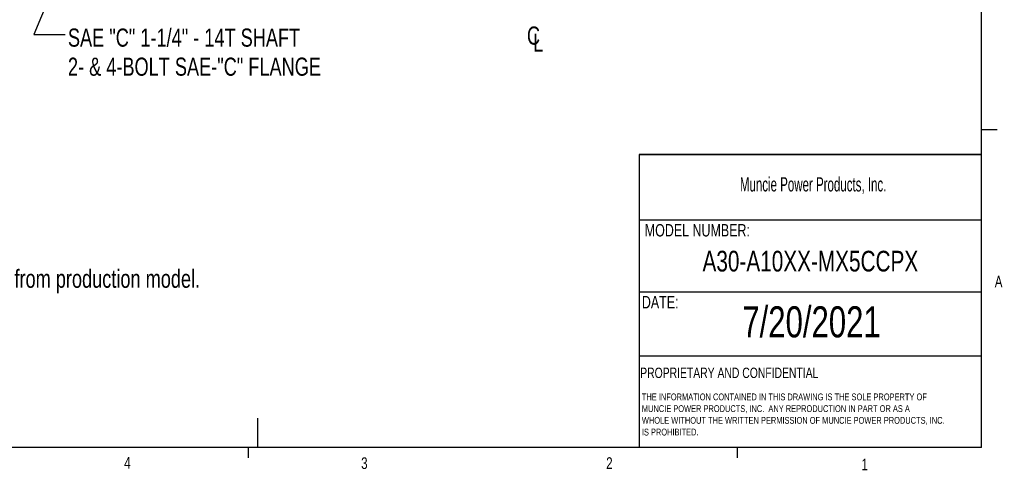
# Model space of a CAD drawing. Header units: inches. Extents: x 0.4 to 16.6, y 0.2 to 10.8.
# Tile 9 of 11: x 8.6 to 16.6, y 0.2 to 3.8. Entities that reach past the tile are written whole.
import ezdxf

# ---------------------------------------------------------------- set-up
doc = ezdxf.new("R2010")
doc.units = ezdxf.units.IN
doc.header["$MEASUREMENT"] = 0
doc.layers.add('BORDER', color=7, linetype='Continuous', lineweight=25)
doc.layers.add('SLD-0', color=7, linetype='Continuous', lineweight=25)
doc.styles.add('SLDTEXTSTYLE0', font='TXT', dxfattribs={"width": 0.75})
doc.styles.add('SLDTEXTSTYLE1', font='TXT', dxfattribs={"width": 0.605})
doc.dimstyles.new('SLDDIMSTYLE1', dxfattribs={"dimtxt": 0.18, "dimasz": 0.13, "dimexe": 0, "dimexo": 0.0625, "dimgap": 0, "dimtad": 0, "dimtih": 1, "dimtoh": 1, "dimdec": 0, "dimrnd": 1e-09, "dimzin": 0, "dimdsep": 46, "dimtxsty": 'Standard', "dimsah": 1, "dimcen": 0.09, "dimadec": 0, "dimazin": 0, "dimtfac": 0.13, "dimtdec": 0, "dimtofl": 0, "dimtmove": 0, "dimatfit": 3, "dimfxl": 0, "dimfrac": 2, "dimtolj": 1, "dimtzin": 0, "dimarcsym": 0})

# ---------------------------------------------------------------- blocks, each defined once
blk = doc.blocks.new('SW_NOTE_0')
at = {"layer": 'SLD-0', "color": 0, "char_height": 0.055, "attachment_point": 1, "style": 'SLDTEXTSTYLE0'}
for s, insert in [('THE INFORMATION CONTAINED IN THIS DRAWING IS THE SOLE PROPERTY OF', (0, 0.0709)), ('MUNCIE POWER PRODUCTS, INC.  ANY REPRODUCTION IN PART OR AS A', (0, -0.0235)), ('WHOLE WITHOUT THE WRITTEN PERMISSION OF MUNCIE POWER PRODUCTS, INC.', (0, -0.1178)), ('IS PROHIBITED.', (0, -0.2122))]:
    blk.add_mtext(s, dxfattribs=dict(at, insert=insert))
blk = doc.blocks.new('SW_SYMBOL_MOD_CL')
at = {"layer": 'SLD-0', "color": 0, "char_height": 30.8, "attachment_point": 5, "style": 'SLDTEXTSTYLE0'}
for s, insert in [('C', (15.7, 23.6)), ('L', (23.6, 11.8))]:
    blk.add_mtext(s, dxfattribs=dict(at, insert=insert))
blk = doc.blocks.new('SW_NOTE_0_2')
at = {"layer": 'SLD-0', "color": 0, "char_height": 0.145833, "attachment_point": 1, "style": 'SLDTEXTSTYLE0'}
for s, insert in [('SAE "C" 1-1/4" - 14T SHAFT', (0.0235, 0.0488)), ('2- & 4-BOLT SAE-"C" FLANGE', (0.0235, -0.1851))]:
    blk.add_mtext(s, dxfattribs=dict(at, insert=insert))

msp = doc.modelspace()

# ---------------------------------------------------------------- linework, layer by layer
at = {"layer": 'BORDER'}
for p, q in [((16.3763, 0.3921), (16.3763, 10.6421)), ((16.3763, 2.9503), (16.5013, 2.9503)), ((13.6175, 2.7488), (13.6175, 0.3921)), ((13.6175, 2.2235), (16.3763, 2.2235)), ((13.6175, 1.6426), (16.3763, 1.6426)), ((13.6175, 1.1283), (16.3763, 1.1283)), ((10.5445, 0.6263), (10.5445, 0.3921)), ((16.3763, 0.3921), (0.6263, 0.3921)), ((10.4698, 0.3921), (10.4698, 0.3073)), ((14.4073, 0.3921), (14.4073, 0.3073))]:
    msp.add_line(p, q, dxfattribs=at)
at = {"layer": 'SLD-0', "lineweight": 35}
msp.add_line((13.6175, 2.7488), (16.3763, 2.7488), dxfattribs=at)

# ---------------------------------------------------------------- block references
at = {"layer": 'SLD-0', "color": 7}
msp.add_blockref('SW_NOTE_0_2', (8.9936, 3.7136), dxfattribs=at)
at = {"layer": 'SLD-0', "color": 7, "xscale": 0.004731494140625, "yscale": 0.004731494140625, "zscale": 0.004731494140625}
msp.add_blockref('SW_SYMBOL_MOD_CL', (12.6928, 3.5931), dxfattribs=at)
at = {"layer": 'SLD-0'}
msp.add_blockref('SW_NOTE_0', (13.64, 0.7548), dxfattribs=at)

# ---------------------------------------------------------------- texts
at = {"color": 7, "linetype": 'Continuous', "lineweight": 0, "char_height": 0.0937, "attachment_point": 1, "style": 'SLDTEXTSTYLE0'}
for s, insert in [('A', (16.4821, 1.7726)), ('4', (9.4701, 0.3137)), ('3', (11.3788, 0.3116)), ('2', (13.3523, 0.3124)), ('1', (15.4083, 0.3014))]:
    msp.add_mtext(s, dxfattribs=dict(at, insert=insert))
at = {"layer": 'BORDER', "style": 'SLDTEXTSTYLE0'}
for s, insert, char_height, attachment_point in [('A30-A10XX-MX5CCPX', (14.9972, 1.974), 0.166667, 2), ('7/20/2021', (15.0065, 1.5273), 0.25, 2), ('PROPRIETARY AND CONFIDENTIAL', (13.6268, 1.0336), 0.083333, 1)]:
    msp.add_mtext(s, dxfattribs=dict(at, insert=insert, char_height=char_height, attachment_point=attachment_point))
at = {"layer": 'SLD-0', "attachment_point": 1}
for s, insert, char_height, style in [('Muncie Power Products, Inc.', (14.4296, 2.5659), 0.114583, 'SLDTEXTSTYLE1'), ('MODEL NUMBER:', (13.6634, 2.189), 0.1, 'SLDTEXTSTYLE0'), ('DATE:', (13.64, 1.6107), 0.1, 'SLDTEXTSTYLE0')]:
    msp.add_mtext(s, dxfattribs=dict(at, insert=insert, char_height=char_height, style=style))
at = {"layer": 'SLD-0', "color": 7, "insert": (6.3181, 1.822), "char_height": 0.145833, "attachment_point": 1, "style": 'SLDTEXTSTYLE0'}
msp.add_mtext('- Flange position shown may differ from production model.', dxfattribs=at)

# ---------------------------------------------------------------- leaders
at = {"layer": 'SLD-0', "color": 7}
msp.add_leader([(9.127, 4.6606), (8.7436, 3.7136), (8.9936, 3.7136)], dimstyle='SLDDIMSTYLE1', dxfattribs=at)

doc.saveas('drawing.dxf')
